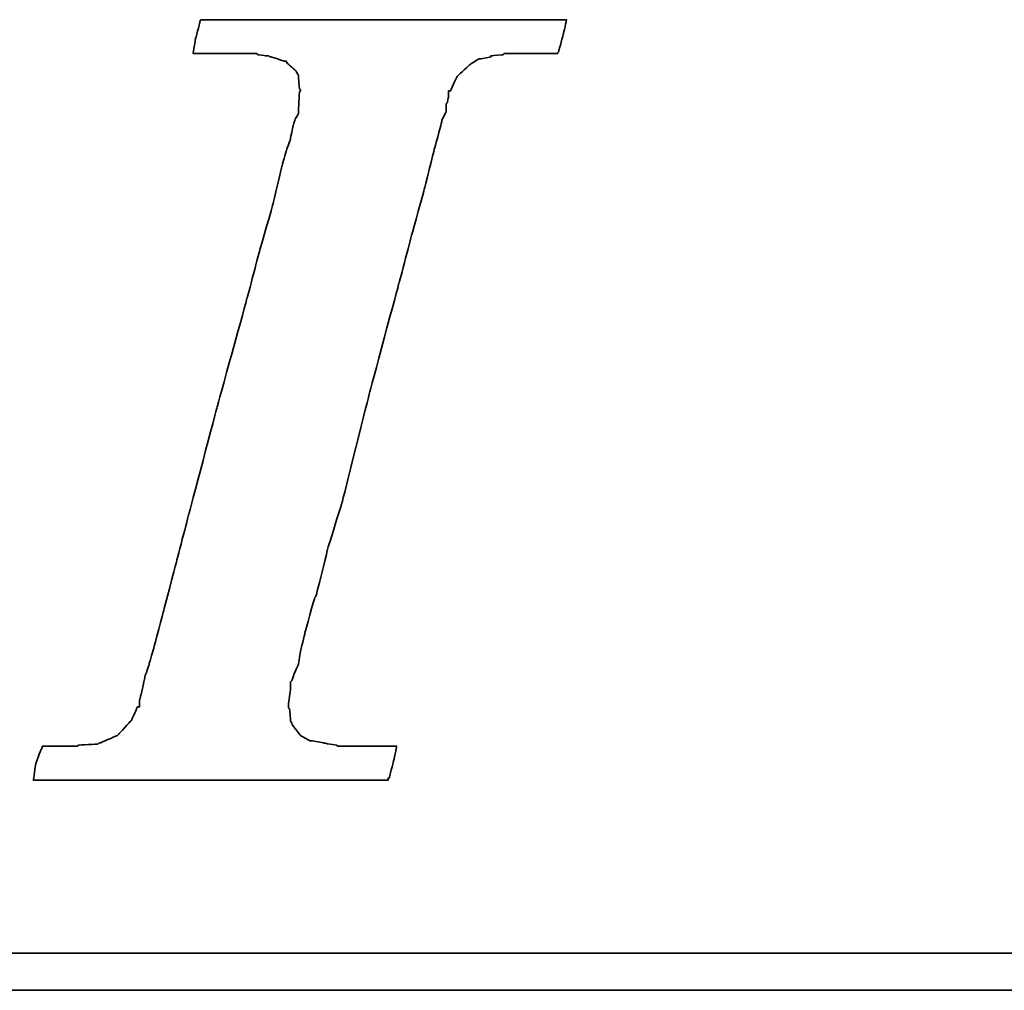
# Model space of a CAD drawing. Header units: millimetres. Extents: x 0 to 278, y 57 to 168.
# Tile 32 of 51: x 215.62 to 217.89, y 91.62 to 93.86. Entities that reach past the tile are written whole.
import ezdxf

# ---------------------------------------------------------------- set-up
doc = ezdxf.new("R2010")
doc.units = ezdxf.units.MM
doc.layers.add('DIM', color=4, linetype='Continuous')
doc.layers.add('layer 1', color=7, linetype='Continuous')

# ---------------------------------------------------------------- blocks, each defined once
blk = doc.blocks.new('TBI MOTION logo(完整正式版)')
at = {"layer": 'layer 1', "color": 22, "lineweight": 35}
for points, knots in [([(-40.59125, -7.94375), (-40.59125, -7.94375), (-40.97375, -7.94375), (-40.97375, -7.94375), (-40.97375, -7.94375), (-40.97375, -7.94375), (-41.38125, -7.94375), (-41.38125, -7.94375), (-41.38125, -7.94375), (-41.38125, -7.94375), (-41.54875, -7.94375), (-41.54875, -7.94375), (-41.54875, -7.94375), (-41.54875, -7.94375), (-41.59875, -7.94375), (-41.59875, -7.94375), (-41.59875, -7.94375), (-41.59875, -7.94375), (-41.88375, -7.94375), (-41.88375, -7.94375), (-41.88375, -7.94375), (-41.88375, -7.94375), (-41.90875, -7.91875), (-41.90875, -7.91875), (-41.90875, -7.91875), (-41.90875, -7.91875), (-42.19875, -7.87125), (-42.19875, -7.87125), (-42.19875, -7.87125), (-42.19875, -7.87125), (-42.43875, -7.82375), (-42.43875, -7.82375), (-42.43875, -7.82375), (-42.43875, -7.82375), (-42.45875, -7.82375), (-42.45875, -7.82375), (-42.45875, -7.82375), (-42.45875, -7.82375), (-42.48625, -7.82375), (-42.48625, -7.82375), (-42.48625, -7.82375), (-42.48625, -7.82375), (-42.67625, -7.72375), (-42.67625, -7.72375), (-42.67625, -7.72375), (-42.67625, -7.72375), (-42.70125, -7.70375), (-42.70125, -7.70375), (-42.70125, -7.70375), (-42.70125, -7.70375), (-42.72375, -7.67875), (-42.72375, -7.67875), (-42.72375, -7.67875), (-42.72375, -7.67875), (-42.86875, -7.48875), (-42.86875, -7.48875), (-42.86875, -7.48875), (-42.86875, -7.48875), (-42.89375, -7.43875), (-42.89375, -7.43875), (-42.89375, -7.43875), (-42.89375, -7.43875), (-42.91875, -7.38875), (-42.91875, -7.38875), (-42.91875, -7.38875), (-42.91875, -7.38875), (-42.93875, -7.12875), (-42.93875, -7.12875), (-42.93875, -7.12875), (-42.93875, -7.12875), (-42.96375, -7.10375), (-42.96375, -7.10375), (-42.96375, -7.10375), (-42.96375, -7.10375), (-42.96375, -7.05375), (-42.96375, -7.05375), (-42.96375, -7.05375), (-42.96375, -7.05375), (-42.96375, -7.00875), (-42.96375, -7.00875), (-42.96375, -7.00875), (-42.96375, -7.00875), (-42.91875, -6.69625), (-42.91875, -6.69625), (-42.91875, -6.69625), (-42.91875, -6.69625), (-42.91875, -6.62375), (-42.91875, -6.62375), (-42.91875, -6.62375), (-42.91875, -6.62375), (-42.91875, -6.59625), (-42.91875, -6.59625), (-42.91875, -6.59625), (-42.91875, -6.59625), (-42.91875, -6.57375), (-42.91875, -6.57375), (-42.91875, -6.57375), (-42.91875, -6.57375), (-42.91875, -6.52875), (-42.91875, -6.52875), (-42.91875, -6.52875), (-42.91875, -6.52875), (-42.89375, -6.50375), (-42.89375, -6.50375), (-42.89375, -6.50375), (-42.89375, -6.50375), (-42.84375, -6.38375), (-42.84375, -6.38375), (-42.84375, -6.38375), (-42.84375, -6.38375), (-42.84375, -6.35875), (-42.84375, -6.35875), (-42.84375, -6.35875), (-42.84375, -6.35875), (-42.74625, -6.14375), (-42.74625, -6.14375), (-42.74625, -6.14375), (-42.74625, -6.14375), (-42.70125, -5.85375), (-42.70125, -5.85375), (-42.70125, -5.85375), (-42.70125, -5.85375), (-42.60375, -5.47125), (-42.60375, -5.47125), (-42.60375, -5.47125), (-42.60375, -5.47125), (-42.60375, -5.44875), (-42.60375, -5.44875), (-42.60375, -5.44875), (-42.60375, -5.44875), (-42.38875, -4.67875), (-42.38875, -4.67875), (-42.38875, -4.67875), (-42.38875, -4.67875), (-42.36375, -4.65375), (-42.36375, -4.65375), (-42.36375, -4.65375), (-42.36375, -4.65375), (-42.12375, -3.69625), (-42.12375, -3.69625), (-42.12375, -3.69625), (-42.12375, -3.69625), (-42.12375, -3.67374), (-42.12375, -3.67374), (-42.12375, -3.67374), (-42.12375, -3.67374), (-41.78875, -2.59374), (-41.78875, -2.59374), (-41.78875, -2.59374), (-41.78875, -2.59374), (-41.18875, -0.19375), (-41.18875, -0.19375), (-41.18875, -0.19375), (-41.18875, -0.19375), (-40.54375, 2.20624), (-40.54375, 2.20624), (-40.54375, 2.20624), (-40.54375, 2.20624), (-40.25375, 3.30875), (-40.25375, 3.30875), (-40.25375, 3.30875), (-40.25375, 3.30875), (-39.98875, 4.27125), (-39.98875, 4.27125), (-39.98875, 4.27125), (-39.98875, 4.27125), (-39.77375, 5.13125), (-39.77375, 5.13125), (-39.77375, 5.13125), (-39.77375, 5.13125), (-39.67875, 5.47125), (-39.67875, 5.47125), (-39.67875, 5.47125), (-39.67875, 5.47125), (-39.60375, 5.75625), (-39.60375, 5.75625), (-39.60375, 5.75625), (-39.60375, 5.75625), (-39.60375, 5.78125), (-39.60375, 5.78125), (-39.60375, 5.78125), (-39.60375, 5.78125), (-39.50875, 5.97125), (-39.50875, 5.97125), (-39.50875, 5.97125), (-39.50875, 5.97125), (-39.50875, 6.13875), (-39.50875, 6.13875), (-39.50875, 6.13875), (-39.50875, 6.13875), (-39.48625, 6.16625), (-39.48625, 6.16625), (-39.48625, 6.16625), (-39.48625, 6.16625), (-39.46125, 6.28625), (-39.46125, 6.28625), (-39.46125, 6.28625), (-39.46125, 6.28625), (-39.46125, 6.42625), (-39.46125, 6.42625), (-39.46125, 6.42625), (-39.46125, 6.42625), (-39.41375, 6.42625), (-39.41375, 6.42625), (-39.41375, 6.42625), (-39.41375, 6.42625), (-39.29375, 6.69125), (-39.29375, 6.69125), (-39.29375, 6.69125), (-39.29375, 6.69125), (-39.26875, 6.74125), (-39.26875, 6.74125), (-39.26875, 6.74125), (-39.26875, 6.74125), (-39.24375, 6.76625), (-39.24375, 6.76625), (-39.24375, 6.76625), (-39.24375, 6.76625), (-38.98375, 7.00624), (-38.98375, 7.00624), (-38.98375, 7.00624), (-38.98375, 7.00624), (-38.95625, 7.02624), (-38.95625, 7.02624), (-38.95625, 7.02624), (-38.95625, 7.02624), (-38.78875, 7.12624), (-38.78875, 7.12624), (-38.78875, 7.12624), (-38.78875, 7.12624), (-38.76375, 7.12624), (-38.76375, 7.12624), (-38.76375, 7.12624), (-38.76375, 7.12624), (-38.74375, 7.12624), (-38.74375, 7.12624), (-38.74375, 7.12624), (-38.74375, 7.12624), (-38.52875, 7.17125), (-38.52875, 7.17125), (-38.52875, 7.17125), (-38.52875, 7.17125), (-38.52875, 7.19624), (-38.52875, 7.19624), (-38.52875, 7.19624), (-38.52875, 7.19624), (-38.50375, 7.19624), (-38.50375, 7.19624), (-38.50375, 7.19624), (-38.50375, 7.19624), (-38.26125, 7.21875), (-38.26125, 7.21875), (-38.26125, 7.21875), (-38.26125, 7.21875), (-38.23875, 7.24624), (-38.23875, 7.24624), (-38.23875, 7.24624), (-38.23875, 7.24624), (-38.21625, 7.24624), (-38.21625, 7.24624), (-38.21625, 7.24624), (-38.21625, 7.24624), (-38.18875, 7.24624), (-38.18875, 7.24624), (-38.18875, 7.24624), (-38.18875, 7.24624), (-37.90375, 7.24624), (-37.90375, 7.24624), (-37.90375, 7.24624), (-37.90375, 7.24624), (-37.85375, 7.24624), (-37.85375, 7.24624), (-37.85375, 7.24624), (-37.85375, 7.24624), (-37.75875, 7.24624), (-37.75875, 7.24624), (-37.75875, 7.24624), (-37.75875, 7.24624), (-37.42375, 7.24624), (-37.42375, 7.24624), (-37.42375, 7.24624), (-37.42375, 7.24624), (-37.08875, 7.24624), (-37.08875, 7.24624), (-37.08875, 7.24624), (-37.08875, 7.24624), (-37.06375, 7.24624), (-37.06375, 7.24624), (-37.06375, 7.24624), (-37.06375, 7.24624), (-37.06375, 7.26624), (-37.06375, 7.26624), (-37.06375, 7.26624), (-37.06375, 7.26624), (-37.03875, 7.29125), (-37.03875, 7.29125), (-37.03875, 7.29125), (-37.03875, 7.29125), (-37.03875, 7.31625), (-37.03875, 7.31625), (-37.03875, 7.31625), (-37.03875, 7.31625), (-36.94125, 7.67625), (-36.94125, 7.67625), (-36.94125, 7.67625), (-36.94125, 7.67625), (-36.86875, 7.98625), (-36.86875, 7.98625), (-36.86875, 7.98625), (-36.86875, 7.98625), (-36.98875, 7.98625), (-36.98875, 7.98625), (-36.98875, 7.98625), (-36.98875, 7.98625), (-37.42375, 7.98625), (-37.42375, 7.98625), (-37.42375, 7.98625), (-37.42375, 7.98625), (-37.94875, 7.98625), (-37.94875, 7.98625), (-37.94875, 7.98625), (-37.94875, 7.98625), (-38.57375, 7.98625), (-38.57375, 7.98625), (-38.57375, 7.98625), (-38.57375, 7.98625), (-39.29375, 7.98625), (-39.29375, 7.98625), (-39.29375, 7.98625), (-39.29375, 7.98625), (-40.82875, 7.98625), (-40.82875, 7.98625), (-40.82875, 7.98625), (-40.82875, 7.98625), (-42.36375, 7.98625), (-42.36375, 7.98625), (-42.36375, 7.98625), (-42.36375, 7.98625), (-43.08375, 7.98625), (-43.08375, 7.98625), (-43.08375, 7.98625), (-43.08375, 7.98625), (-43.70875, 7.98625), (-43.70875, 7.98625), (-43.70875, 7.98625), (-43.70875, 7.98625), (-44.23375, 7.98625), (-44.23375, 7.98625), (-44.23375, 7.98625), (-44.23375, 7.98625), (-44.66875, 7.98625), (-44.66875, 7.98625), (-44.66875, 7.98625), (-44.66875, 7.98625), (-44.88375, 7.98625), (-44.88375, 7.98625), (-44.88375, 7.98625), (-44.88375, 7.98625), (-44.90875, 7.94125), (-44.90875, 7.94125), (-44.90875, 7.94125), (-44.90875, 7.94125), (-44.90875, 7.91625), (-44.90875, 7.91625), (-44.90875, 7.91625), (-44.90875, 7.91625), (-45.00375, 7.55625), (-45.00375, 7.55625), (-45.00375, 7.55625), (-45.00375, 7.55625), (-45.05375, 7.24624), (-45.05375, 7.24624), (-45.05375, 7.24624), (-45.05375, 7.24624), (-44.61875, 7.24624), (-44.61875, 7.24624), (-44.61875, 7.24624), (-44.61875, 7.24624), (-44.11375, 7.24624), (-44.11375, 7.24624), (-44.11375, 7.24624), (-44.11375, 7.24624), (-43.99375, 7.24624), (-43.99375, 7.24624), (-43.99375, 7.24624), (-43.99375, 7.24624), (-43.94625, 7.24624), (-43.94625, 7.24624), (-43.94625, 7.24624), (-43.94625, 7.24624), (-43.92374, 7.24624), (-43.92374, 7.24624), (-43.92374, 7.24624), (-43.92374, 7.24624), (-43.65875, 7.24624), (-43.65875, 7.24624), (-43.65875, 7.24624), (-43.65875, 7.24624), (-43.63875, 7.21875), (-43.63875, 7.21875), (-43.63875, 7.21875), (-43.63875, 7.21875), (-43.46875, 7.19624), (-43.46875, 7.19624), (-43.46875, 7.19624), (-43.46875, 7.19624), (-43.39875, 7.19624), (-43.39875, 7.19624), (-43.39875, 7.19624), (-43.39875, 7.19624), (-43.37125, 7.17125), (-43.37125, 7.17125), (-43.37125, 7.17125), (-43.37125, 7.17125), (-43.34875, 7.17125), (-43.34875, 7.17125), (-43.34875, 7.17125), (-43.34875, 7.17125), (-43.20375, 7.12624), (-43.20375, 7.12624), (-43.20375, 7.12624), (-43.20375, 7.12624), (-43.05875, 7.07624), (-43.05875, 7.07624), (-43.05875, 7.07624), (-43.05875, 7.07624), (-43.01375, 7.07624), (-43.01375, 7.07624), (-43.01375, 7.07624), (-43.01375, 7.07624), (-42.98875, 7.02624), (-42.98875, 7.02624), (-42.98875, 7.02624), (-42.98875, 7.02624), (-42.79875, 6.86125), (-42.79875, 6.86125), (-42.79875, 6.86125), (-42.79875, 6.86125), (-42.77375, 6.81125), (-42.77375, 6.81125), (-42.77375, 6.81125), (-42.77375, 6.81125), (-42.74625, 6.76625), (-42.74625, 6.76625), (-42.74625, 6.76625), (-42.74625, 6.76625), (-42.72375, 6.47625), (-42.72375, 6.47625), (-42.72375, 6.47625), (-42.72375, 6.47625), (-42.70125, 6.45124), (-42.70125, 6.45124), (-42.70125, 6.45124), (-42.70125, 6.45124), (-42.70125, 6.42625), (-42.70125, 6.42625), (-42.70125, 6.42625), (-42.70125, 6.42625), (-42.72375, 6.40625), (-42.72375, 6.40625), (-42.72375, 6.40625), (-42.72375, 6.40625), (-42.74625, 5.97125), (-42.74625, 5.97125), (-42.74625, 5.97125), (-42.74625, 5.97125), (-42.74625, 5.94625), (-42.74625, 5.94625), (-42.74625, 5.94625), (-42.74625, 5.94625), (-42.74625, 5.92625), (-42.74625, 5.92625), (-42.74625, 5.92625), (-42.74625, 5.92625), (-42.77375, 5.87625), (-42.77375, 5.87625), (-42.77375, 5.87625), (-42.77375, 5.87625), (-42.81875, 5.80625), (-42.81875, 5.80625), (-42.81875, 5.80625), (-42.81875, 5.80625), (-42.86875, 5.63625), (-42.86875, 5.63625), (-42.86875, 5.63625), (-42.86875, 5.63625), (-42.91875, 5.39625), (-42.91875, 5.39625), (-42.91875, 5.39625), (-42.91875, 5.39625), (-42.91875, 5.37124), (-42.91875, 5.37124), (-42.91875, 5.37124), (-42.91875, 5.37124), (-43.01375, 5.10874), (-43.01375, 5.10874), (-43.01375, 5.10874), (-43.01375, 5.10874), (-43.10875, 4.77124), (-43.10875, 4.77124), (-43.10875, 4.77124), (-43.10875, 4.77124), (-43.29875, 3.95625), (-43.29875, 3.95625), (-43.29875, 3.95625), (-43.29875, 3.95625), (-43.58875, 2.95125), (-43.58875, 2.95125), (-43.58875, 2.95125), (-43.58875, 2.95125), (-43.87375, 1.87125), (-43.87375, 1.87125), (-43.87375, 1.87125), (-43.87375, 1.87125), (-44.52625, -0.50374), (-44.52625, -0.50374), (-44.52625, -0.50374), (-44.52625, -0.50374), (-45.14875, -2.85375), (-45.14875, -2.85375), (-45.14875, -2.85375), (-45.14875, -2.85375), (-45.43375, -3.95875), (-45.43375, -3.95875), (-45.43375, -3.95875), (-45.43375, -3.95875), (-45.69875, -4.96875), (-45.69875, -4.96875), (-45.69875, -4.96875), (-45.69875, -4.96875), (-45.91375, -5.78375), (-45.91375, -5.78375), (-45.91375, -5.78375), (-45.91375, -5.78375), (-46.01375, -6.11875), (-46.01375, -6.11875), (-46.01375, -6.11875), (-46.01375, -6.11875), (-46.01375, -6.14375), (-46.01375, -6.14375), (-46.01375, -6.14375), (-46.01375, -6.14375), (-46.10875, -6.40875), (-46.10875, -6.40875), (-46.10875, -6.40875), (-46.10875, -6.40875), (-46.15375, -6.64875), (-46.15375, -6.64875), (-46.15375, -6.64875), (-46.15375, -6.64875), (-46.20375, -6.83875), (-46.20375, -6.83875), (-46.20375, -6.83875), (-46.20375, -6.83875), (-46.22875, -6.93375), (-46.22875, -6.93375), (-46.22875, -6.93375), (-46.22875, -6.93375), (-46.22875, -7.07875), (-46.22875, -7.07875), (-46.22875, -7.07875), (-46.22875, -7.07875), (-46.27375, -7.07875), (-46.27375, -7.07875), (-46.27375, -7.07875), (-46.27375, -7.07875), (-46.39375, -7.34375), (-46.39375, -7.34375), (-46.39375, -7.34375), (-46.39375, -7.34375), (-46.39375, -7.36875), (-46.39375, -7.36875), (-46.39375, -7.36875), (-46.39375, -7.36875), (-46.42125, -7.38875), (-46.42125, -7.38875), (-46.42125, -7.38875), (-46.42125, -7.38875), (-46.68375, -7.67875), (-46.68375, -7.67875), (-46.68375, -7.67875), (-46.68375, -7.67875), (-46.70875, -7.70375), (-46.70875, -7.70375), (-46.70875, -7.70375), (-46.70875, -7.70375), (-46.75375, -7.72375), (-46.75375, -7.72375), (-46.75375, -7.72375), (-46.75375, -7.72375), (-47.08875, -7.87125), (-47.08875, -7.87125), (-47.08875, -7.87125), (-47.08875, -7.87125), (-47.11625, -7.87125), (-47.11625, -7.87125), (-47.11625, -7.87125), (-47.11625, -7.87125), (-47.13875, -7.89375), (-47.13875, -7.89375), (-47.13875, -7.89375), (-47.13875, -7.89375), (-47.56875, -7.91875), (-47.56875, -7.91875), (-47.56875, -7.91875), (-47.56875, -7.91875), (-47.59625, -7.94375), (-47.59625, -7.94375), (-47.59625, -7.94375), (-47.59625, -7.94375), (-47.64375, -7.94375), (-47.64375, -7.94375), (-47.64375, -7.94375), (-47.64375, -7.94375), (-47.73625, -7.94375), (-47.73625, -7.94375), (-47.73625, -7.94375), (-47.73625, -7.94375), (-48.07375, -7.94375), (-48.07375, -7.94375), (-48.07375, -7.94375), (-48.07375, -7.94375), (-48.36125, -7.94375), (-48.36125, -7.94375), (-48.36125, -7.94375), (-48.36125, -7.94375), (-48.36125, -7.96625), (-48.36125, -7.96625), (-48.36125, -7.96625), (-48.36125, -7.96625), (-48.36125, -7.99125), (-48.36125, -7.99125), (-48.36125, -7.99125), (-48.36125, -7.99125), (-48.38875, -8.01375), (-48.38875, -8.01375), (-48.38875, -8.01375), (-48.38875, -8.01375), (-48.50875, -8.34875), (-48.50875, -8.34875), (-48.50875, -8.34875), (-48.50875, -8.34875), (-48.55375, -8.68625), (-48.55375, -8.68625), (-48.55375, -8.68625), (-48.55375, -8.68625), (-48.45875, -8.68625), (-48.45875, -8.68625), (-48.45875, -8.68625), (-48.45875, -8.68625), (-48.07375, -8.68625), (-48.07375, -8.68625), (-48.07375, -8.68625), (-48.07375, -8.68625), (-47.52375, -8.68625), (-47.52375, -8.68625), (-47.52375, -8.68625), (-47.52375, -8.68625), (-46.92375, -8.68625), (-46.92375, -8.68625), (-46.92375, -8.68625), (-46.92375, -8.68625), (-46.25375, -8.68625), (-46.25375, -8.68625), (-46.25375, -8.68625), (-46.25375, -8.68625), (-46.20375, -8.68625), (-46.20375, -8.68625), (-46.20375, -8.68625), (-46.20375, -8.68625), (-44.71375, -8.68625), (-44.71375, -8.68625), (-44.71375, -8.68625), (-44.71375, -8.68625), (-43.22875, -8.68625), (-43.22875, -8.68625), (-43.22875, -8.68625), (-43.22875, -8.68625), (-42.55875, -8.68625), (-42.55875, -8.68625), (-42.55875, -8.68625), (-42.55875, -8.68625), (-42.50875, -8.68625), (-42.50875, -8.68625), (-42.50875, -8.68625), (-42.50875, -8.68625), (-41.93375, -8.68625), (-41.93375, -8.68625), (-41.93375, -8.68625), (-41.93375, -8.68625), (-41.38125, -8.68625), (-41.38125, -8.68625), (-41.38125, -8.68625), (-41.38125, -8.68625), (-40.97375, -8.68625), (-40.97375, -8.68625), (-40.97375, -8.68625), (-40.97375, -8.68625), (-40.78125, -8.68625), (-40.78125, -8.68625), (-40.78125, -8.68625), (-40.78125, -8.68625), (-40.78125, -8.63875), (-40.78125, -8.63875), (-40.78125, -8.63875), (-40.78125, -8.63875), (-40.75875, -8.63875), (-40.75875, -8.63875), (-40.75875, -8.63875), (-40.75875, -8.63875), (-40.66375, -8.27875), (-40.66375, -8.27875), (-40.66375, -8.27875), (-40.66375, -8.27875), (-40.59125, -7.94375), (-40.59125, -7.94375)], [0, 0, 0, 0, 0.00558659, 0.00558659, 0.00558659, 0.0055866, 0.01117318, 0.01117318, 0.01117318, 0.01117319, 0.01675978, 0.01675978, 0.01675978, 0.01675979, 0.02234637, 0.02234637, 0.02234637, 0.02234638, 0.02793296, 0.02793296, 0.02793296, 0.02793297, 0.03351955, 0.03351955, 0.03351955, 0.03351956, 0.03910615, 0.03910615, 0.03910615, 0.03910616, 0.04469274, 0.04469274, 0.04469274, 0.04469275, 0.05027933, 0.05027933, 0.05027933, 0.05027934, 0.05586592, 0.05586592, 0.05586592, 0.05586593, 0.06145251, 0.06145251, 0.06145251, 0.06145252, 0.06703911, 0.06703911, 0.06703911, 0.06703912, 0.0726257, 0.0726257, 0.0726257, 0.07262571, 0.07821229, 0.07821229, 0.07821229, 0.0782123, 0.08379888, 0.08379888, 0.08379888, 0.08379889, 0.08938547, 0.08938547, 0.08938547, 0.08938548, 0.09497207, 0.09497207, 0.09497207, 0.09497208, 0.10055866, 0.10055866, 0.10055866, 0.10055867, 0.10614525, 0.10614525, 0.10614525, 0.10614526, 0.11173184, 0.11173184, 0.11173184, 0.11173185, 0.11731844, 0.11731844, 0.11731844, 0.11731845, 0.12290503, 0.12290503, 0.12290503, 0.12290504, 0.12849162, 0.12849162, 0.12849162, 0.12849163, 0.13407821, 0.13407821, 0.13407821, 0.13407822, 0.1396648, 0.1396648, 0.1396648, 0.13966481, 0.1452514, 0.1452514, 0.1452514, 0.14525141, 0.15083799, 0.15083799, 0.15083799, 0.150838, 0.15642458, 0.15642458, 0.15642458, 0.15642459, 0.16201117, 0.16201117, 0.16201117, 0.16201118, 0.16759777, 0.16759777, 0.16759777, 0.16759778, 0.17318436, 0.17318436, 0.17318436, 0.17318437, 0.17877095, 0.17877095, 0.17877095, 0.17877096, 0.18435754, 0.18435754, 0.18435754, 0.18435755, 0.18994413, 0.18994413, 0.18994413, 0.18994414, 0.19553073, 0.19553073, 0.19553073, 0.19553074, 0.20111732, 0.20111732, 0.20111732, 0.20111733, 0.20670391, 0.20670391, 0.20670391, 0.20670392, 0.2122905, 0.2122905, 0.2122905, 0.21229051, 0.21787709, 0.21787709, 0.21787709, 0.2178771, 0.22346369, 0.22346369, 0.22346369, 0.2234637, 0.22905028, 0.22905028, 0.22905028, 0.22905029, 0.23463687, 0.23463687, 0.23463687, 0.23463688, 0.24022346, 0.24022346, 0.24022346, 0.24022347, 0.24581006, 0.24581006, 0.24581006, 0.24581007, 0.25139665, 0.25139665, 0.25139665, 0.25139666, 0.25698324, 0.25698324, 0.25698324, 0.25698325, 0.26256983, 0.26256983, 0.26256983, 0.26256984, 0.26815642, 0.26815642, 0.26815642, 0.26815643, 0.27374302, 0.27374302, 0.27374302, 0.27374303, 0.27932961, 0.27932961, 0.27932961, 0.27932962, 0.2849162, 0.2849162, 0.2849162, 0.28491621, 0.29050279, 0.29050279, 0.29050279, 0.2905028, 0.29608939, 0.29608939, 0.29608939, 0.2960894, 0.30167598, 0.30167598, 0.30167598, 0.30167599, 0.30726257, 0.30726257, 0.30726257, 0.30726258, 0.31284916, 0.31284916, 0.31284916, 0.31284917, 0.31843575, 0.31843575, 0.31843575, 0.31843576, 0.32402235, 0.32402235, 0.32402235, 0.32402236, 0.32960894, 0.32960894, 0.32960894, 0.32960895, 0.33519553, 0.33519553, 0.33519553, 0.33519554, 0.34078212, 0.34078212, 0.34078212, 0.34078213, 0.34636872, 0.34636872, 0.34636872, 0.34636873, 0.35195531, 0.35195531, 0.35195531, 0.35195532, 0.3575419, 0.3575419, 0.3575419, 0.35754191, 0.36312849, 0.36312849, 0.36312849, 0.3631285, 0.36871508, 0.36871508, 0.36871508, 0.36871509, 0.37430168, 0.37430168, 0.37430168, 0.37430169, 0.37988827, 0.37988827, 0.37988827, 0.37988828, 0.38547486, 0.38547486, 0.38547486, 0.38547487, 0.39106145, 0.39106145, 0.39106145, 0.39106146, 0.39664804, 0.39664804, 0.39664804, 0.39664805, 0.40223464, 0.40223464, 0.40223464, 0.40223465, 0.40782123, 0.40782123, 0.40782123, 0.40782124, 0.41340782, 0.41340782, 0.41340782, 0.41340783, 0.41899441, 0.41899441, 0.41899441, 0.41899442, 0.42458101, 0.42458101, 0.42458101, 0.42458102, 0.4301676, 0.4301676, 0.4301676, 0.43016761, 0.43575419, 0.43575419, 0.43575419, 0.4357542, 0.44134078, 0.44134078, 0.44134078, 0.44134079, 0.44692737, 0.44692737, 0.44692737, 0.44692738, 0.45251397, 0.45251397, 0.45251397, 0.45251398, 0.45810056, 0.45810056, 0.45810056, 0.45810057, 0.46368715, 0.46368715, 0.46368715, 0.46368716, 0.46927374, 0.46927374, 0.46927374, 0.46927375, 0.47486034, 0.47486034, 0.47486034, 0.47486035, 0.48044693, 0.48044693, 0.48044693, 0.48044694, 0.48603352, 0.48603352, 0.48603352, 0.48603353, 0.49162011, 0.49162011, 0.49162011, 0.49162012, 0.4972067, 0.4972067, 0.4972067, 0.49720671, 0.5027933, 0.5027933, 0.5027933, 0.50279331, 0.50837989, 0.50837989, 0.50837989, 0.5083799, 0.51396648, 0.51396648, 0.51396648, 0.51396649, 0.51955307, 0.51955307, 0.51955307, 0.51955308, 0.52513966, 0.52513966, 0.52513966, 0.52513967, 0.53072626, 0.53072626, 0.53072626, 0.53072627, 0.53631285, 0.53631285, 0.53631285, 0.53631286, 0.54189944, 0.54189944, 0.54189944, 0.54189945, 0.54748603, 0.54748603, 0.54748603, 0.54748604, 0.55307263, 0.55307263, 0.55307263, 0.55307264, 0.55865922, 0.55865922, 0.55865922, 0.55865923, 0.56424581, 0.56424581, 0.56424581, 0.56424582, 0.5698324, 0.5698324, 0.5698324, 0.56983241, 0.57541899, 0.57541899, 0.57541899, 0.575419, 0.58100559, 0.58100559, 0.58100559, 0.5810056, 0.58659218, 0.58659218, 0.58659218, 0.58659219, 0.59217877, 0.59217877, 0.59217877, 0.59217878, 0.59776536, 0.59776536, 0.59776536, 0.59776537, 0.60335196, 0.60335196, 0.60335196, 0.60335197, 0.60893855, 0.60893855, 0.60893855, 0.60893856, 0.61452514, 0.61452514, 0.61452514, 0.61452515, 0.62011173, 0.62011173, 0.62011173, 0.62011174, 0.62569832, 0.62569832, 0.62569832, 0.62569833, 0.63128492, 0.63128492, 0.63128492, 0.63128493, 0.63687151, 0.63687151, 0.63687151, 0.63687152, 0.6424581, 0.6424581, 0.6424581, 0.64245811, 0.64804469, 0.64804469, 0.64804469, 0.6480447, 0.65363128, 0.65363128, 0.65363128, 0.65363129, 0.65921788, 0.65921788, 0.65921788, 0.65921789, 0.66480447, 0.66480447, 0.66480447, 0.66480448, 0.67039106, 0.67039106, 0.67039106, 0.67039107, 0.67597765, 0.67597765, 0.67597765, 0.67597766, 0.68156425, 0.68156425, 0.68156425, 0.68156426, 0.68715084, 0.68715084, 0.68715084, 0.68715085, 0.69273743, 0.69273743, 0.69273743, 0.69273744, 0.69832402, 0.69832402, 0.69832402, 0.69832403, 0.70391061, 0.70391061, 0.70391061, 0.70391062, 0.70949721, 0.70949721, 0.70949721, 0.70949722, 0.7150838, 0.7150838, 0.7150838, 0.71508381, 0.72067039, 0.72067039, 0.72067039, 0.7206704, 0.72625698, 0.72625698, 0.72625698, 0.72625699, 0.73184358, 0.73184358, 0.73184358, 0.73184359, 0.73743017, 0.73743017, 0.73743017, 0.73743018, 0.74301676, 0.74301676, 0.74301676, 0.74301677, 0.74860335, 0.74860335, 0.74860335, 0.74860336, 0.75418994, 0.75418994, 0.75418994, 0.75418995, 0.75977654, 0.75977654, 0.75977654, 0.75977655, 0.76536313, 0.76536313, 0.76536313, 0.76536314, 0.77094972, 0.77094972, 0.77094972, 0.77094973, 0.77653631, 0.77653631, 0.77653631, 0.77653632, 0.78212291, 0.78212291, 0.78212291, 0.78212292, 0.7877095, 0.7877095, 0.7877095, 0.78770951, 0.79329609, 0.79329609, 0.79329609, 0.7932961, 0.79888268, 0.79888268, 0.79888268, 0.79888269, 0.80446927, 0.80446927, 0.80446927, 0.80446928, 0.81005587, 0.81005587, 0.81005587, 0.81005588, 0.81564246, 0.81564246, 0.81564246, 0.81564247, 0.82122905, 0.82122905, 0.82122905, 0.82122906, 0.82681564, 0.82681564, 0.82681564, 0.82681565, 0.83240223, 0.83240223, 0.83240223, 0.83240224, 0.83798883, 0.83798883, 0.83798883, 0.83798884, 0.84357542, 0.84357542, 0.84357542, 0.84357543, 0.84916201, 0.84916201, 0.84916201, 0.84916202, 0.8547486, 0.8547486, 0.8547486, 0.85474861, 0.8603352, 0.8603352, 0.8603352, 0.86033521, 0.86592179, 0.86592179, 0.86592179, 0.8659218, 0.87150838, 0.87150838, 0.87150838, 0.87150839, 0.87709497, 0.87709497, 0.87709497, 0.87709498, 0.88268156, 0.88268156, 0.88268156, 0.88268157, 0.88826816, 0.88826816, 0.88826816, 0.88826817, 0.89385475, 0.89385475, 0.89385475, 0.89385476, 0.89944134, 0.89944134, 0.89944134, 0.89944135, 0.90502793, 0.90502793, 0.90502793, 0.90502794, 0.91061453, 0.91061453, 0.91061453, 0.91061454, 0.91620112, 0.91620112, 0.91620112, 0.91620113, 0.92178771, 0.92178771, 0.92178771, 0.92178772, 0.9273743, 0.9273743, 0.9273743, 0.92737431, 0.93296089, 0.93296089, 0.93296089, 0.9329609, 0.93854749, 0.93854749, 0.93854749, 0.9385475, 0.94413408, 0.94413408, 0.94413408, 0.94413409, 0.94972067, 0.94972067, 0.94972067, 0.94972068, 0.95530726, 0.95530726, 0.95530726, 0.95530727, 0.96089385, 0.96089385, 0.96089385, 0.96089386, 0.96648045, 0.96648045, 0.96648045, 0.96648046, 0.97206704, 0.97206704, 0.97206704, 0.97206705, 0.97765363, 0.97765363, 0.97765363, 0.97765364, 0.98324022, 0.98324022, 0.98324022, 0.98324023, 0.98882682, 0.98882682, 0.98882682, 0.98882683, 0.99441341, 0.99441341, 0.99441341, 0.99441342, 1, 1, 1, 1]), ([(75.90875, -9.47875), (75.90875, -9.47875), (75.90875, -12.28625), (75.90875, -12.28625), (75.90875, -12.28625), (75.90875, -12.28625), (75.90875, -12.47875), (75.90875, -12.47875), (75.90875, -12.47875), (75.90875, -12.47875), (75.71625, -12.47875), (75.71625, -12.47875), (75.71625, -12.47875), (75.71625, -12.47875), (-88.32875, -12.47875), (-88.32875, -12.47875), (-88.32875, -12.47875), (-88.32875, -12.47875), (-88.32875, -13.29375), (-88.32875, -13.29375), (-88.32875, -13.29375), (-88.32875, -13.29375), (82.89125, -13.29375), (82.89125, -13.29375), (82.89125, -13.29375), (82.89125, -13.29375), (75.90875, -9.47875), (75.90875, -9.47875)], [0, 0, 0, 0, 0.14285714, 0.14285714, 0.14285714, 0.14285715, 0.28571429, 0.28571429, 0.28571429, 0.2857143, 0.42857143, 0.42857143, 0.42857143, 0.42857144, 0.57142857, 0.57142857, 0.57142857, 0.57142858, 0.71428571, 0.71428571, 0.71428571, 0.71428572, 0.85714286, 0.85714286, 0.85714286, 0.85714287, 1, 1, 1, 1])]:
    blk.add_open_spline(points, degree=3, knots=knots, dxfattribs=at)

msp = doc.modelspace()

# ---------------------------------------------------------------- block references
at = {"layer": 'DIM', "color": 7, "xscale": 0.1054262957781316, "yscale": 0.1054262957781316, "zscale": 0.1054262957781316}
msp.add_blockref('TBI MOTION logo(完整正式版)', (220.7686, 93.0185), dxfattribs=at)

doc.saveas('drawing.dxf')
